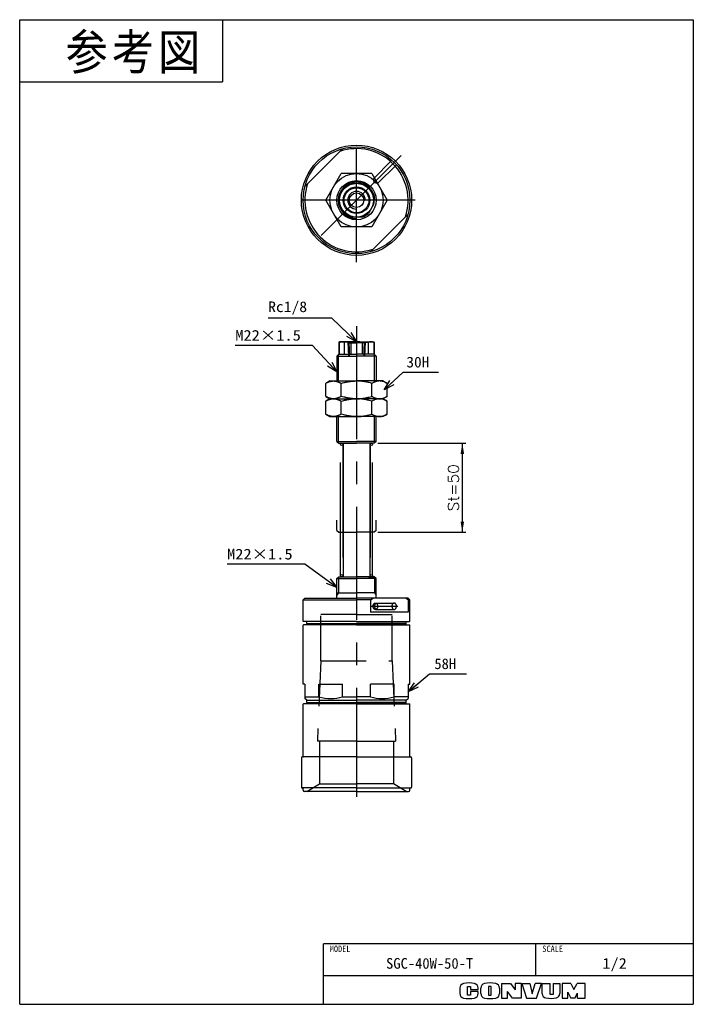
# Model space of a CAD drawing. Extents: x 0 to 189, y 0 to 277.
import ezdxf

# ---------------------------------------------------------------- set-up
doc = ezdxf.new("R2010")
doc.units = 0
for name, pattern in [('CENTER', [50.8, 31.75, -6.35, 6.35, -6.35]), ('DASHED', [19.05, 12.7, -6.35]), ('PHANTOM', [63.5, 31.75, -6.35, 6.35, -6.35, 6.35, -6.35])]:
    doc.linetypes.add(name, pattern=pattern)
doc.layers.get('0').update_dxf_attribs({"linetype": 'CONTINUOUS'})
doc.layers.get('DEFPOINTS').update_dxf_attribs({"linetype": 'CONTINUOUS'})
doc.styles.add('MX_DIMTXSTY_2', font='txt.sh', dxfattribs={"width": 1.05, "bigfont": 'extfont'})
doc.styles.add('MX_NOTE_STANDARD', font='txt.sh', dxfattribs={"bigfont": 'extfont'})
doc.dimstyles.new('MX_DIMSTYLE_参考図', dxfattribs={"dimtxt": 3, "dimasz": 2.5, "dimexe": 1, "dimexo": 1, "dimgap": 1, "dimtad": 1, "dimlfac": 2, "dimdsep": 46, "dimtxsty": 'MX_NOTE_STANDARD', "dimblk1": 'OPEN30', "dimblk2": 'OPEN30', "dimsah": 1, "dimcen": 2.5, "dimadec": 0, "dimazin": 0, "dimtfac": 1, "dimtmove": 0, "dimatfit": 3, "dimldrblk": 'OPEN30', "dimfxl": 1, "dimtzin": 0, "dimarcsym": 0})
doc.dimstyles.new('MXDIMSTYLE', dxfattribs={"dimtxt": 3, "dimasz": 2.5, "dimexe": 1, "dimexo": 1, "dimgap": 1, "dimtad": 1, "dimdsep": 46, "dimtxsty": 'MX_NOTE_STANDARD', "dimblk1": 'OPEN30', "dimblk2": 'OPEN30', "dimsah": 1, "dimcen": 2.5, "dimadec": 0, "dimazin": 0, "dimtfac": 1, "dimtmove": 0, "dimatfit": 3, "dimldrblk": 'OPEN30', "dimfxl": 1, "dimtzin": 0, "dimarcsym": 0})

# ---------------------------------------------------------------- blocks, each defined once
blk = doc.blocks.new('*D1')
at = {"color": 22, "linetype": 'CONTINUOUS'}
for p, q in [((100.678667, 157.624973), (125.424213, 157.624973)), ((124.424213, 157.624973), (124.424213, 132.624973)), ((100.678667, 132.624973), (125.424213, 132.624973))]:
    blk.add_line(p, q, dxfattribs=at)
for points in [[(123.924212, 154.624973), (124.924214, 154.624973), (124.424213, 157.624973)], [(124.924214, 135.624973), (123.924212, 135.624973), (124.424213, 132.624973)]]:
    blk.add_solid(points, dxfattribs=at)
at = {"layer": 'DEFPOINTS', "color": 0, "linetype": 'CONTINUOUS'}
for p in [(99.678667, 157.624973), (99.678667, 132.624973), (124.424213, 132.624973)]:
    blk.add_point(p, dxfattribs=at)
at = {"color": 22, "linetype": 'CONTINUOUS', "insert": (121.924213, 145.124973), "char_height": 3, "attachment_point": 5, "rotation": 90, "style": 'MX_DIMTXSTY_2'}
blk.add_mtext('\\A1;St=50', dxfattribs=at)
blk = doc.blocks.new('_OPEN30')
at = {"color": 0, "linetype": 'ByBlock', "lineweight": -2}
for p, q in [((-1, 0.267949), (0, 0)), ((0, 0), (-1, -0.267949)), ((0, 0), (-1, 0))]:
    blk.add_line(p, q, dxfattribs=at)

msp = doc.modelspace()

# ---------------------------------------------------------------- linework, layer by layer
at = {"color": 150, "linetype": 'CONTINUOUS'}
for p, q in [((0, 0), (0, 276.625)), ((0, 276.625), (189.3573, 276.625)), ((57, 276.625), (57, 259.125)), ((189.3573, 276.625), (189.3573, 0)), ((0, 259.125), (57, 259.125)), ((0, 0), (189.3573, 0))]:
    msp.add_line(p, q, dxfattribs=at)
at = {"color": 7, "linetype": 'CENTER'}
for p, q in [((94.6787, 208.5076), (94.6787, 243.3965)), ((107.2407, 238.4633), (82.7533, 213.9759)), ((111.1787, 225.9012), (78.1787, 225.9012)), ((94.6787, 190.5558), (94.6787, 58.3271)), ((98.8519, 111.825), (106.2963, 111.825))]:
    msp.add_line(p, q, dxfattribs=at)
at = {"color": 254, "linetype": 'CONTINUOUS'}
for p, q in [((90.7778, 240.3851), (80.1948, 229.8021)), ((86.0184, 225.9012), (90.3485, 233.4012)), ((99.0088, 233.4012), (90.3485, 233.4012)), ((99.0088, 233.4012), (103.3389, 225.9012)), ((89.7844, 226.9242), (91.3457, 229.6283)), ((93.1174, 230.6512), (96.2399, 230.6512)), ((98.0117, 229.6283), (99.5729, 226.9242)), ((90.3485, 218.4012), (86.0184, 225.9012)), ((91.3457, 222.1742), (89.7844, 224.8783)), ((99.5729, 224.8783), (98.0117, 222.1742)), ((103.3389, 225.9012), (99.0088, 218.4012)), ((109.1626, 222.0004), (98.5796, 211.4173)), ((96.2399, 221.1512), (93.1174, 221.1512)), ((99.0088, 218.4012), (90.3485, 218.4012)), ((89.9287, 186.125), (89.6787, 185.9806)), ((89.6787, 185.9806), (89.6787, 182.625)), ((89.7844, 185.9806), (89.6787, 185.9806)), ((89.7844, 185.9806), (89.7844, 182.625)), ((90.565, 186.125), (89.9287, 186.125)), ((94.6787, 186.125), (90.565, 186.125)), ((91.3457, 182.625), (91.3457, 185.9806)), ((93.1174, 185.9806), (91.3457, 185.9806)), ((93.1174, 185.9806), (93.1174, 182.625)), ((94.6787, 186.125), (98.7923, 186.125)), ((96.2399, 185.9806), (98.0117, 185.9806)), ((96.2399, 185.9806), (96.2399, 182.625)), ((98.0117, 182.625), (98.0117, 185.9806)), ((98.7923, 186.125), (99.4287, 186.125)), ((99.4287, 186.125), (99.6787, 185.9806)), ((99.5729, 185.9806), (99.6787, 185.9806)), ((99.5729, 185.9806), (99.5729, 182.625)), ((99.6787, 185.9806), (99.6787, 182.625)), ((89.1787, 182.125), (89.6787, 182.625)), ((89.6787, 182.625), (89.7844, 182.625)), ((89.6787, 182.625), (94.6787, 182.625)), ((89.7844, 182.625), (91.3457, 182.625)), ((90.4287, 182.625), (90.9787, 182.625)), ((91.3457, 182.625), (93.1174, 182.625)), ((93.1174, 182.625), (94.6787, 182.625)), ((96.2399, 182.625), (94.6787, 182.625)), ((99.6787, 182.625), (94.6787, 182.625)), ((98.0117, 182.625), (96.2399, 182.625)), ((99.5729, 182.625), (98.0117, 182.625)), ((98.9287, 182.625), (98.3787, 182.625)), ((99.6787, 182.625), (99.5729, 182.625)), ((100.1787, 182.125), (99.6787, 182.625)), ((89.1787, 182.125), (94.6787, 182.125)), ((89.1787, 182.125), (89.1787, 175.125)), ((100.1787, 182.125), (94.6787, 182.125)), ((100.1787, 182.125), (100.1787, 175.125)), ((87.1787, 175.125), (86.0184, 174.4551)), ((86.0184, 170.7948), (86.0184, 174.4551)), ((87.1787, 175.125), (88.1835, 175.125)), ((87.1787, 175.125), (89.3347, 175.125)), ((88.1835, 175.125), (94.6787, 175.125)), ((90.3485, 170.7948), (90.3485, 174.4551)), ((101.1739, 175.125), (94.6787, 175.125)), ((99.0088, 170.7948), (99.0088, 174.4551)), ((102.1787, 175.125), (100.0227, 175.125)), ((102.1787, 175.125), (101.1739, 175.125)), ((102.1787, 175.125), (103.3389, 174.4551)), ((103.3389, 170.7948), (103.3389, 174.4551)), ((86.0184, 170.7948), (87.1787, 170.125)), ((87.1787, 170.125), (86.0184, 169.4551)), ((86.0184, 165.7948), (86.0184, 169.4551)), ((87.1787, 170.125), (88.1835, 170.125)), ((87.1787, 170.125), (88.1835, 170.125)), ((87.1787, 170.125), (89.3347, 170.125)), ((87.1787, 170.125), (89.3347, 170.125)), ((87.1787, 170.125), (94.6787, 170.125)), ((88.1835, 170.125), (94.6787, 170.125)), ((88.1835, 170.125), (94.6787, 170.125)), ((90.3485, 165.7948), (90.3485, 169.4551)), ((102.1787, 170.125), (94.6787, 170.125)), ((101.1739, 170.125), (94.6787, 170.125)), ((101.1739, 170.125), (94.6787, 170.125)), ((99.0088, 165.7948), (99.0088, 169.4551)), ((102.1787, 170.125), (100.0227, 170.125)), ((102.1787, 170.125), (100.0227, 170.125)), ((102.1787, 170.125), (101.1739, 170.125)), ((102.1787, 170.125), (101.1739, 170.125)), ((103.3389, 170.7948), (102.1787, 170.125)), ((102.1787, 170.125), (103.3389, 169.4551)), ((103.3389, 165.7948), (103.3389, 169.4551)), ((86.0184, 165.7948), (87.1787, 165.125)), ((87.1787, 165.125), (88.1835, 165.125)), ((87.1787, 165.125), (89.3347, 165.125)), ((88.1835, 165.125), (94.6787, 165.125)), ((89.1787, 158.125), (89.1787, 165.125)), ((101.1739, 165.125), (94.6787, 165.125)), ((102.1787, 165.125), (100.0227, 165.125)), ((100.1787, 158.125), (100.1787, 165.125)), ((102.1787, 165.125), (101.1739, 165.125)), ((103.3389, 165.7948), (102.1787, 165.125)), ((89.1787, 158.125), (89.6787, 157.625)), ((89.1787, 158.125), (94.6787, 158.125)), ((100.1787, 158.125), (94.6787, 158.125)), ((100.1787, 158.125), (99.6787, 157.625)), ((89.6787, 157.625), (94.6787, 157.625)), ((90.4287, 157.625), (90.9287, 157.625)), ((90.9287, 157.625), (90.9287, 139.0911)), ((99.6787, 157.625), (94.6787, 157.625)), ((98.4287, 157.625), (98.4287, 139.0911)), ((98.9287, 157.625), (98.4287, 157.625)), ((90.9287, 139.0911), (90.9287, 120.125)), ((98.4287, 139.0911), (98.4287, 120.125)), ((89.1787, 119.625), (89.6787, 120.125)), ((89.1787, 119.625), (94.6787, 119.625)), ((89.1787, 114.125), (89.1787, 119.625)), ((89.6787, 120.125), (94.6787, 120.125)), ((89.6787, 120.125), (94.6787, 120.125)), ((99.6787, 120.125), (94.6787, 120.125)), ((99.6787, 120.125), (94.6787, 120.125)), ((100.1787, 119.625), (94.6787, 119.625)), ((98.0287, 120.125), (99.6787, 120.125)), ((98.0287, 120.125), (98.4287, 120.125)), ((99.6787, 120.125), (98.2787, 120.125)), ((99.6787, 120.125), (98.2787, 120.125)), ((100.1787, 119.625), (99.6787, 120.125)), ((100.1787, 114.125), (100.1787, 119.625)), ((80.1787, 114.125), (79.6787, 113.625)), ((79.6787, 107.675), (79.6787, 113.625)), ((79.6787, 113.625), (94.6787, 113.625)), ((80.1787, 114.125), (94.6787, 114.125)), ((89.1787, 115.625), (94.6787, 115.625)), ((100.1787, 115.625), (94.6787, 115.625)), ((109.1787, 114.125), (94.6787, 114.125)), ((98.5796, 113.625), (94.6787, 113.625)), ((98.5796, 113.625), (99.3296, 114.125)), ((98.5796, 113.625), (98.5796, 110.125)), ((109.1626, 113.625), (108.4125, 114.125)), ((109.1626, 113.625), (109.1626, 110.125)), ((109.6787, 113.625), (109.1626, 113.625)), ((109.1787, 114.125), (109.6787, 113.625)), ((109.6787, 107.675), (109.6787, 113.625)), ((109.1626, 110.125), (98.5796, 110.125)), ((79.6787, 107.675), (79.7787, 107.575)), ((79.7787, 106.575), (79.6787, 106.475)), ((79.6787, 89.925), (79.6787, 106.475)), ((94.6787, 107.575), (79.7787, 107.575)), ((94.6787, 106.575), (79.7787, 106.575)), ((80.6787, 107.575), (80.0287, 107.575)), ((80.6787, 106.9404), (80.6787, 107.575)), ((80.8787, 106.825), (80.6787, 106.9404)), ((80.6787, 106.9404), (94.6787, 106.9404)), ((80.8787, 106.825), (80.6787, 106.7095)), ((80.6787, 106.575), (80.6787, 106.7095)), ((80.6787, 106.7095), (94.6787, 106.7095)), ((80.8787, 106.825), (94.6787, 106.825)), ((94.6787, 107.575), (109.5787, 107.575)), ((108.6787, 106.9404), (94.6787, 106.9404)), ((108.4787, 106.825), (94.6787, 106.825)), ((108.6787, 106.7095), (94.6787, 106.7095)), ((94.6787, 106.575), (109.5787, 106.575)), ((108.4787, 106.825), (108.6787, 106.9404)), ((108.4787, 106.825), (108.6787, 106.7095)), ((108.6787, 107.575), (109.3287, 107.575)), ((108.6787, 106.9404), (108.6787, 107.575)), ((108.6787, 106.575), (108.6787, 106.7095)), ((109.6787, 107.675), (109.5787, 107.575)), ((109.5787, 106.575), (109.6787, 106.475)), ((109.6787, 89.925), (109.6787, 106.475)), ((80.1787, 89.925), (79.6787, 89.925)), ((80.1787, 89.925), (80.1787, 85.925)), ((84.1026, 89.925), (90.7547, 89.925)), ((84.1026, 86.425), (84.1026, 89.925)), ((90.7547, 86.425), (90.7547, 89.925)), ((98.6026, 86.425), (98.6026, 89.925)), ((105.2547, 89.925), (98.6026, 89.925)), ((105.2547, 86.425), (105.2547, 89.925)), ((109.1787, 89.925), (109.1787, 85.925)), ((109.1787, 89.925), (109.6787, 89.925)), ((80.1787, 86.425), (84.1026, 86.425)), ((80.6787, 85.425), (80.1787, 85.925)), ((90.7547, 86.425), (94.6787, 86.425)), ((98.6026, 86.425), (94.6787, 86.425)), ((109.1787, 86.425), (105.2547, 86.425)), ((108.6787, 85.425), (109.1787, 85.925)), ((79.7787, 84.425), (79.6787, 84.325)), ((79.6787, 69.625), (79.6787, 84.325)), ((94.6787, 84.425), (79.7787, 84.425)), ((80.6787, 84.7904), (80.6787, 85.425)), ((80.6787, 85.425), (94.6787, 85.425)), ((80.8787, 84.675), (80.6787, 84.7904)), ((80.6787, 84.7904), (94.6787, 84.7904)), ((80.8787, 84.675), (80.6787, 84.5595)), ((80.6787, 84.425), (80.6787, 84.5595)), ((80.6787, 84.5595), (94.6787, 84.5595)), ((80.8787, 84.675), (94.6787, 84.675)), ((108.6787, 85.425), (94.6787, 85.425)), ((108.6787, 84.7904), (94.6787, 84.7904)), ((108.4787, 84.675), (94.6787, 84.675)), ((108.6787, 84.5595), (94.6787, 84.5595)), ((94.6787, 84.425), (109.5787, 84.425)), ((108.4787, 84.675), (108.6787, 84.7904)), ((108.4787, 84.675), (108.6787, 84.5595)), ((108.6787, 84.7904), (108.6787, 85.425)), ((108.6787, 84.425), (108.6787, 84.5595)), ((109.5787, 84.425), (109.6787, 84.325)), ((109.6787, 69.625), (109.6787, 84.325)), ((79.1787, 69.275), (79.1787, 61.025)), ((94.6787, 69.525), (79.4287, 69.525)), ((79.9287, 69.525), (79.7787, 69.525)), ((94.6787, 69.525), (109.9287, 69.525)), ((109.4287, 69.525), (109.5787, 69.525)), ((110.1787, 69.275), (110.1787, 61.025)), ((94.6787, 60.775), (79.4287, 60.775)), ((79.6787, 60.175), (79.6787, 60.675)), ((79.9287, 60.775), (79.7787, 60.775)), ((94.6787, 59.775), (80.0787, 59.775)), ((94.6787, 60.775), (109.9287, 60.775)), ((94.6787, 59.775), (109.2787, 59.775)), ((109.4287, 60.775), (109.5787, 60.775)), ((109.6787, 60.175), (109.6787, 60.675))]:
    msp.add_line(p, q, dxfattribs=at)
at = {"color": 7, "linetype": 'DASHED'}
for p, q in [((99.3456, 231.8409), (104.6298, 237.1251)), ((100.6184, 230.5681), (105.9026, 235.8523)), ((99.3456, 231.8409), (99.6145, 230.8371)), ((99.3456, 231.8409), (99.982, 231.2045)), ((100.6184, 230.5681), (99.6145, 230.8371)), ((100.6184, 230.5681), (99.982, 231.2045)), ((92.524, 185.8254), (92.1913, 186.125)), ((92.2083, 186.125), (92.418, 182.125)), ((92.524, 185.8254), (92.6287, 183.829)), ((92.524, 185.8254), (94.6787, 185.8254)), ((96.8333, 185.8254), (94.6787, 185.8254)), ((96.8333, 185.8254), (96.7287, 183.829)), ((96.8333, 185.8254), (97.166, 186.125)), ((97.149, 186.125), (96.9394, 182.125)), ((92.6287, 183.829), (92.6287, 182.125)), ((96.7287, 183.829), (96.7287, 182.125)), ((92.418, 182.125), (94.6787, 182.125)), ((99.982, 112.725), (99.6145, 111.825)), ((99.6145, 111.825), (99.982, 110.925)), ((99.982, 112.725), (105.2853, 112.725)), ((99.982, 110.925), (105.2853, 110.925)), ((94.6787, 109.525), (84.6787, 109.525)), ((84.6787, 96.475), (84.6787, 109.525)), ((94.6787, 109.525), (104.6787, 109.525)), ((104.6787, 96.475), (104.6787, 109.525)), ((84.6787, 96.475), (83.684, 73.925)), ((84.6787, 96.475), (104.6787, 96.475)), ((104.6787, 96.475), (105.6734, 73.925)), ((94.6787, 73.925), (83.684, 73.925)), ((84.3037, 73.925), (84.3037, 61.925)), ((94.6787, 73.925), (105.6734, 73.925)), ((105.0537, 73.925), (105.0537, 61.925)), ((80.6787, 59.775), (84.3037, 61.925)), ((84.3037, 61.925), (94.6787, 61.925)), ((105.0537, 61.925), (94.6787, 61.925)), ((108.6787, 59.775), (105.0537, 61.925))]:
    msp.add_line(p, q, dxfattribs=at)
at = {"color": 7, "linetype": 'CONTINUOUS'}
for p, q in [((89.5787, 175.125), (89.5787, 182.525)), ((99.7787, 175.125), (99.7787, 182.525)), ((89.5787, 157.725), (89.5787, 165.125)), ((99.7787, 157.725), (99.7787, 165.125)), ((89.5847, 120.031), (89.5847, 115.625)), ((99.7727, 120.031), (99.7727, 115.625)), ((89.5847, 115.625), (89.1787, 114.9218)), ((99.7727, 115.625), (100.1787, 114.9218))]:
    msp.add_line(p, q, dxfattribs=at)
at = {"color": 7, "linetype": 'PHANTOM'}
for p, q in [((90.2037, 120.425), (90.2037, 157.325)), ((90.8037, 157.325), (90.8037, 120.425)), ((98.5537, 157.325), (98.5537, 120.425)), ((99.1537, 120.425), (99.1537, 157.325)), ((89.1787, 133.125), (89.1787, 136.0484)), ((100.1787, 133.125), (100.1787, 136.0484)), ((89.1787, 133.125), (89.6787, 132.625)), ((100.1787, 133.125), (99.6787, 132.625)), ((89.6787, 132.625), (94.6787, 132.625)), ((99.6787, 132.625), (94.6787, 132.625)), ((84.1026, 89.925), (90.7547, 89.925)), ((105.2547, 89.925), (98.6026, 89.925))]:
    msp.add_line(p, q, dxfattribs=at)
at = {"color": 255, "linetype": 'CONTINUOUS'}
for p, q in [((189.3573, 17), (85.3573, 17)), ((85.3573, 0), (85.3573, 17)), ((145.1063, 8), (145.1063, 17)), ((189.3573, 8), (85.3573, 8))]:
    msp.add_line(p, q, dxfattribs=at)
at = {"color": 220, "linetype": 'CONTINUOUS'}
for p, q in [((135.4573, 5.8919), (135.4573, 1.7119)), ((135.4573, 5.8919), (137.9573, 5.8919)), ((137.9573, 5.8919), (139.2573, 4.0806)), ((140.9573, 5.8919), (139.2573, 5.8919)), ((139.2573, 5.8919), (139.2573, 4.0806)), ((140.9573, 5.8919), (140.9573, 1.7119)), ((141.1373, 5.8919), (142.5073, 1.7119)), ((141.1373, 5.8919), (143.3873, 5.8919)), ((143.3873, 5.8919), (144.0573, 2.9119)), ((144.0573, 2.9119), (144.8573, 5.8919)), ((146.6573, 5.8919), (144.8573, 5.8919)), ((145.2573, 1.7119), (146.6573, 5.8919)), ((146.9073, 2.963), (146.9073, 5.8919)), ((146.9073, 5.8919), (149.1573, 5.8919)), ((149.1573, 2.7119), (149.1573, 5.8919)), ((149.9373, 5.8919), (151.8073, 5.8919)), ((149.9373, 5.8919), (149.9373, 2.7119)), ((151.8073, 5.8919), (151.8073, 3.0119)), ((152.4873, 5.8919), (152.4873, 1.7119)), ((154.9573, 5.8919), (152.4873, 5.8919)), ((154.9573, 5.8919), (155.7773, 4.1919)), ((155.7773, 4.1919), (156.7173, 5.8919)), ((158.9573, 5.8919), (156.7173, 5.8919)), ((158.9573, 1.7119), (158.9573, 5.8919)), ((123.7573, 4.5846), (123.7573, 3.0193)), ((125.9073, 5.0419), (126.7573, 5.0419)), ((125.9073, 2.5919), (125.9073, 5.0419)), ((126.7573, 5.0419), (126.7573, 4.1619)), ((126.7573, 4.1619), (128.8573, 4.1619)), ((128.8573, 3.5919), (126.7573, 3.5919)), ((126.7573, 3.5919), (126.7573, 2.5919)), ((128.8573, 4.1619), (128.8573, 4.5846)), ((128.8573, 3.0193), (128.8573, 3.5919)), ((129.6073, 3.033), (129.6073, 4.5709)), ((132.5573, 5.0419), (131.8073, 5.0419)), ((131.8073, 5.0419), (131.8073, 2.5919)), ((132.5573, 2.5919), (132.5573, 5.0419)), ((134.8373, 4.5709), (134.8373, 3.033)), ((138.5373, 1.7119), (137.1373, 3.6119)), ((137.1373, 1.7119), (137.1373, 3.6119)), ((154.0473, 3.3665), (154.9573, 1.7119)), ((154.0473, 1.7119), (154.0473, 3.3665)), ((156.0573, 1.7119), (156.8073, 3.1619)), ((156.8073, 1.7119), (156.8073, 3.1619)), ((126.7573, 2.5919), (125.9073, 2.5919)), ((131.8073, 2.5919), (132.5573, 2.5919)), ((135.4573, 1.7119), (137.1373, 1.7119)), ((140.9573, 1.7119), (138.5373, 1.7119)), ((142.5073, 1.7119), (145.2573, 1.7119)), ((149.9373, 2.7119), (149.1573, 2.7119)), ((152.4873, 1.7119), (154.0773, 1.7119)), ((156.0573, 1.7119), (154.9573, 1.7119)), ((156.8073, 1.7119), (158.9573, 1.7119))]:
    msp.add_line(p, q, dxfattribs=at)
at = {"color": 254, "linetype": 'CONTINUOUS'}
for centre, radius in [((94.6787, 225.9012), 15.5), ((94.6787, 225.9012), 15), ((94.6787, 225.9012), 7.5), ((94.6787, 225.9012), 5.5), ((94.6787, 225.9012), 4.75), ((94.6787, 225.9012), 3.75), ((94.6787, 225.9012), 3.5), ((94.6787, 225.9012), 2.05), ((90.5037, 157.325), 0.3), ((98.8537, 157.325), 0.3), ((90.5037, 120.425), 0.3), ((90.5037, 120.425), 0.3), ((98.8537, 120.425), 0.3), ((98.8537, 120.425), 0.3)]:
    msp.add_circle(centre, radius, dxfattribs=at)
for centre, radius, start, end in [((94.6787, 225.9012), 14.5, 341.291555, 108.708445), ((94.6787, 225.9012), 14.5, 161.291555, 288.708445), ((94.6787, 225.9012), 5, 108.194872, 131.805128), ((94.6787, 225.9012), 5, 48.194872, 71.805128), ((94.6787, 225.9012), 5, 168.194872, 191.805128), ((94.6787, 225.9012), 5, 348.194872, 11.805128), ((94.6787, 225.9012), 5, 228.194872, 251.805128), ((94.6787, 225.9012), 5, 288.194872, 311.805128), ((87.4287, 97.2375), 11.3125, 252.901576, 287.098424), ((101.9287, 97.2375), 11.3125, 252.901576, 287.098424), ((79.4287, 69.275), 0.25, 90, 180), ((79.7787, 69.625), 0.1, 180, 270), ((109.5787, 69.625), 0.1, 270, 0), ((109.9287, 69.275), 0.25, 0, 90), ((79.4287, 61.025), 0.25, 180, 270), ((109.9287, 61.025), 0.25, 270, 0), ((79.7787, 60.675), 0.1, 90, 180), ((80.0787, 60.175), 0.4, 180, 270), ((109.2787, 60.175), 0.4, 270, 0), ((109.5787, 60.675), 0.1, 0, 90)]:
    msp.add_arc(centre, radius, start, end, dxfattribs=at)
at = {"color": 7, "linetype": 'CONTINUOUS'}
for radius in [5.125, 2.4703]:
    msp.add_arc((94.6787, 225.9012), radius, 0, 270, dxfattribs=at)
at = {"color": 220, "linetype": 'CONTINUOUS'}
for centre, radius, start, end in [((125.0573, 4.5846), 1.3, 101.631293, 180), ((126.3073, -1.4881), 7.5, 78.368707, 101.631293), ((127.5573, 4.5846), 1.3, 0, 78.368707), ((130.9073, 4.5709), 1.3, 102.245257, 180), ((132.2223, -1.4881), 7.5, 77.754743, 102.245257), ((133.5373, 4.5709), 1.3, 0, 77.754743), ((125.0573, 3.0193), 1.3, 180, 258.368707), ((127.5573, 3.0193), 1.3, 281.631293, 0), ((130.9073, 3.033), 1.3, 180, 257.754743), ((133.5373, 3.033), 1.3, 282.245257, 0), ((148.1073, 2.963), 1.2, 180, 259.765703), ((150.6073, 3.0119), 1.2, 282.475783, 0), ((126.3073, 9.0919), 7.5, 258.368707, 281.631293), ((132.2223, 9.0919), 7.5, 257.754743, 282.245257), ((149.2356, 9.2119), 7.55, 259.765703, 282.475783)]:
    msp.add_arc(centre, radius, start, end, dxfattribs=at)
at = {"color": 7, "linetype": 'DASHED'}
msp.add_ellipse((99.982, 111.825), major_axis=(0, 0.9), ratio=0.707107, dxfattribs=at)
for major_axis, ratio, end_param in [((0, 0.9), 0.728339, 3.1415928), ((0, -0.9), 0.685874, 3.14159265)]:
    msp.add_ellipse((105.2853, 111.825), major_axis=major_axis, ratio=ratio, start_param=0, end_param=end_param, dxfattribs=at)
at = {"color": 254, "linetype": 'CONTINUOUS'}
for points, start_tangent, end_tangent in [([(89.7844, 185.9806), (89.9773, 186.0422), (90.1716, 186.0876), (90.3679, 186.1155), (90.565, 186.125)], (0.93962037, 0.34221858), (0.99999913, 0.00131797)), ([(90.565, 186.125), (90.7087, 186.12), (90.8524, 186.105), (91.1398, 186.0458), (91.3457, 185.9806)], (0.99999986, -0.00052155), (0.93926653, -0.34318857)), ([(93.1174, 185.9806), (93.4557, 186.0355), (93.7591, 186.0741), (94.064, 186.1021), (94.3709, 186.1192), (94.6787, 186.125)], (0.98399362, 0.17820372), (0.99999999, 0.00016733)), ([(96.2399, 185.9806), (95.9016, 186.0355), (95.5982, 186.0741), (95.2933, 186.1021), (94.9864, 186.1192), (94.6787, 186.125)], (-0.98399362, 0.17820372), (-0.99999999, 0.00016733)), ([(98.7923, 186.125), (98.6486, 186.12), (98.5049, 186.105), (98.2175, 186.0458), (98.0117, 185.9806)], (-0.99999986, -0.00052155), (-0.93926653, -0.34318857)), ([(99.5729, 185.9806), (99.3801, 186.0422), (99.1857, 186.0876), (98.9894, 186.1155), (98.7923, 186.125)], (-0.93962037, 0.34221858), (-0.99999913, 0.00131797)), ([(86.0184, 174.4551), (86.2804, 174.5993), (86.5443, 174.7294), (86.8108, 174.844), (87.0791, 174.9411), (87.3527, 175.02), (87.6277, 175.0777), (87.9053, 175.1131), (88.1835, 175.125)], (0.86489484, 0.5019531), (0.99999936, 0.00113208)), ([(88.1835, 175.125), (88.3375, 175.1213), (88.5898, 175.0996), (88.8415, 175.0588), (89.0936, 174.9993), (89.3446, 174.9222), (89.5976, 174.8273), (89.849, 174.7171), (90.0996, 174.5925), (90.3485, 174.4551)], (0.99999997, -0.00023091), (0.86500821, -0.50175771)), ([(90.3485, 174.4551), (91.1455, 174.6685), (91.5479, 174.7628), (91.9523, 174.8478), (92.3616, 174.923), (92.7727, 174.9873), (93.1868, 175.0401), (93.6022, 175.0806), (94.1395, 175.1138), (94.6787, 175.125)], (0.9603183, 0.27890637), (0.99999997, 0.00022774)), ([(99.0088, 174.4551), (98.2119, 174.6685), (97.8095, 174.7628), (97.405, 174.8478), (96.9958, 174.923), (96.5846, 174.9873), (96.1706, 175.0401), (95.7551, 175.0806), (95.2178, 175.1138), (94.6787, 175.125)], (-0.9603183, 0.27890637), (-0.99999997, 0.00022774)), ([(101.1739, 175.125), (101.0199, 175.1213), (100.7676, 175.0996), (100.5159, 175.0588), (100.2637, 174.9993), (100.0127, 174.9222), (99.7598, 174.8273), (99.5083, 174.7171), (99.2577, 174.5925), (99.0088, 174.4551)], (-0.99999997, -0.00023091), (-0.86500821, -0.50175771)), ([(103.3389, 174.4551), (103.0769, 174.5993), (102.8131, 174.7294), (102.5465, 174.844), (102.2782, 174.9411), (102.0046, 175.02), (101.7297, 175.0777), (101.452, 175.1131), (101.1739, 175.125)], (-0.86489484, 0.5019531), (-0.99999936, 0.00113208)), ([(88.1835, 170.125), (88.0295, 170.1286), (87.7772, 170.1503), (87.5255, 170.1911), (87.2733, 170.2507), (87.0224, 170.3278), (86.7694, 170.4226), (86.518, 170.5328), (86.2674, 170.6575), (86.0184, 170.7948)], (-0.99999997, 0.00023091), (-0.86500821, 0.50175771)), ([(86.0184, 169.4551), (86.2804, 169.5993), (86.5443, 169.7294), (86.8108, 169.844), (87.0791, 169.9411), (87.3527, 170.02), (87.6277, 170.0777), (87.9053, 170.1131), (88.1835, 170.125)], (0.86489484, 0.5019531), (0.99999936, 0.00113208)), ([(90.3485, 170.7948), (90.0865, 170.6506), (89.8227, 170.5206), (89.5561, 170.4059), (89.2878, 170.3088), (89.0142, 170.23), (88.7393, 170.1723), (88.4616, 170.1369), (88.1835, 170.125)], (-0.86489484, -0.5019531), (-0.99999936, -0.00113208)), ([(88.1835, 170.125), (88.3375, 170.1213), (88.5898, 170.0996), (88.8415, 170.0588), (89.0936, 169.9993), (89.3446, 169.9222), (89.5976, 169.8273), (89.849, 169.7171), (90.0996, 169.5925), (90.3485, 169.4551)], (0.99999997, -0.00023091), (0.86500821, -0.50175771)), ([(94.6787, 170.125), (94.1391, 170.1362), (93.5995, 170.1696), (93.1898, 170.2095), (92.7814, 170.2614), (92.3734, 170.3249), (91.9672, 170.3993), (91.5597, 170.4845), (91.1544, 170.5792), (90.3485, 170.7948)], (-0.99999997, 0.00022893), (-0.96030867, 0.27893952)), ([(90.3485, 169.4551), (91.1455, 169.6685), (91.5479, 169.7628), (91.9523, 169.8478), (92.3616, 169.923), (92.7727, 169.9873), (93.1868, 170.0401), (93.6022, 170.0806), (94.1395, 170.1138), (94.6787, 170.125)], (0.9603183, 0.27890637), (0.99999997, 0.00022774)), ([(94.6787, 170.125), (95.2183, 170.1362), (95.7579, 170.1696), (96.1675, 170.2095), (96.5759, 170.2614), (96.9839, 170.3249), (97.3901, 170.3993), (97.7976, 170.4845), (98.203, 170.5792), (99.0088, 170.7948)], (0.99999997, 0.00022893), (0.96030867, 0.27893952)), ([(99.0088, 169.4551), (98.2119, 169.6685), (97.8095, 169.7628), (97.405, 169.8478), (96.9958, 169.923), (96.5846, 169.9873), (96.1706, 170.0401), (95.7551, 170.0806), (95.2178, 170.1138), (94.6787, 170.125)], (-0.9603183, 0.27890637), (-0.99999997, 0.00022774)), ([(99.0088, 170.7948), (99.2708, 170.6506), (99.5346, 170.5206), (99.8012, 170.4059), (100.0695, 170.3088), (100.3431, 170.23), (100.6181, 170.1723), (100.8957, 170.1369), (101.1739, 170.125)], (0.86489484, -0.5019531), (0.99999936, -0.00113208)), ([(101.1739, 170.125), (101.0199, 170.1213), (100.7676, 170.0996), (100.5159, 170.0588), (100.2637, 169.9993), (100.0127, 169.9222), (99.7598, 169.8273), (99.5083, 169.7171), (99.2577, 169.5925), (99.0088, 169.4551)], (-0.99999997, -0.00023091), (-0.86500821, -0.50175771)), ([(101.1739, 170.125), (101.3279, 170.1286), (101.5801, 170.1503), (101.8319, 170.1911), (102.084, 170.2507), (102.335, 170.3278), (102.588, 170.4226), (102.8394, 170.5328), (103.09, 170.6575), (103.3389, 170.7948)], (0.99999997, 0.00023091), (0.86500821, 0.50175771)), ([(103.3389, 169.4551), (103.0769, 169.5993), (102.8131, 169.7294), (102.5465, 169.844), (102.2782, 169.9411), (102.0046, 170.02), (101.7297, 170.0777), (101.452, 170.1131), (101.1739, 170.125)], (-0.86489484, 0.5019531), (-0.99999936, 0.00113208)), ([(88.1835, 165.125), (88.0295, 165.1286), (87.7772, 165.1503), (87.5255, 165.1911), (87.2733, 165.2507), (87.0224, 165.3278), (86.7694, 165.4226), (86.518, 165.5328), (86.2674, 165.6575), (86.0184, 165.7948)], (-0.99999997, 0.00023091), (-0.86500821, 0.50175771)), ([(90.3485, 165.7948), (90.0865, 165.6506), (89.8227, 165.5206), (89.5561, 165.4059), (89.2878, 165.3088), (89.0142, 165.23), (88.7393, 165.1723), (88.4616, 165.1369), (88.1835, 165.125)], (-0.86489484, -0.5019531), (-0.99999936, -0.00113208)), ([(94.6787, 165.125), (94.1391, 165.1362), (93.5995, 165.1696), (93.1898, 165.2095), (92.7814, 165.2614), (92.3734, 165.3249), (91.9672, 165.3993), (91.5597, 165.4845), (91.1544, 165.5792), (90.3485, 165.7948)], (-0.99999997, 0.00022893), (-0.96030867, 0.27893952)), ([(94.6787, 165.125), (95.2183, 165.1362), (95.7579, 165.1696), (96.1675, 165.2095), (96.5759, 165.2614), (96.9839, 165.3249), (97.3901, 165.3993), (97.7976, 165.4845), (98.203, 165.5792), (99.0088, 165.7948)], (0.99999997, 0.00022893), (0.96030867, 0.27893952)), ([(99.0088, 165.7948), (99.2708, 165.6506), (99.5346, 165.5206), (99.8012, 165.4059), (100.0695, 165.3088), (100.3431, 165.23), (100.6181, 165.1723), (100.8957, 165.1369), (101.1739, 165.125)], (0.86489484, -0.5019531), (0.99999936, -0.00113208)), ([(101.1739, 165.125), (101.3279, 165.1286), (101.5801, 165.1503), (101.8319, 165.1911), (102.084, 165.2507), (102.335, 165.3278), (102.588, 165.4226), (102.8394, 165.5328), (103.09, 165.6575), (103.3389, 165.7948)], (0.99999997, 0.00023091), (0.86500821, 0.50175771))]:
    msp.add_spline(points, degree=3, dxfattribs=dict(at, start_tangent=start_tangent, end_tangent=end_tangent))

# ---------------------------------------------------------------- texts
at = {"color": 255, "linetype": 'CONTINUOUS', "insert": (12.8935, 272.5523), "char_height": 10, "attachment_point": 1, "line_spacing_factor": 0.72}
msp.add_mtext('\\T1.095445;\\W0.912871;\\A1;参考図', dxfattribs=at)
at = {"color": 7, "linetype": 'CONTINUOUS', "char_height": 3, "attachment_point": 4, "line_spacing_factor": 0.72}
for s, insert in [('\\W1.071429;\\A1;Rc1/8', (69.8561, 195.6094)), ('\\W1.129032;\\A1;M22×1.5', (60.6053, 187.9287)), ('\\W1.058824;\\A1;30H', (108.6854, 180.405)), ('\\W1.129032;\\A1;M22×1.5', (58.2952, 126.4588)), ('\\A1;58H', (116.5665, 95.6562))]:
    msp.add_mtext(s, dxfattribs=dict(at, insert=insert))
at = {"color": 140, "linetype": 'CONTINUOUS', "attachment_point": 2}
for s, insert, char_height, line_spacing_factor in [('\\W0.944444;\\A1;MODEL', (90.0699, 16.4954), 1.8, 0.6), ('\\W0.944444;\\A1;SCALE', (149.8189, 16.4954), 1.8, 0.6), ('\\A1;SGC-40W-50-T', (115.2318, 13), 3, 0.72), ('\\W1.125000;\\A1;1/2', (167.2318, 13), 3, 0.72)]:
    msp.add_mtext(s, dxfattribs=dict(at, insert=insert, char_height=char_height, line_spacing_factor=line_spacing_factor))

# ---------------------------------------------------------------- dimensions: what is measured, and where the dimension line sits
at = {"color": 22, "linetype": 'CONTINUOUS'}
dim = msp.add_linear_dim(base=(124.4242, 132.625), p1=(99.6787, 157.625), p2=(99.6787, 132.625), angle=90, text='\\A1;St=<>', dimstyle='MX_DIMSTYLE_参考図', override={"dimasz": 3, "dimtxsty": 'MX_DIMTXSTY_2', "dimtzin": 8}, dxfattribs=at)
dim.commit()
dim.dimension.update_dxf_attribs({"geometry": '*D1', "text_midpoint": (124.4242, 145.125), "dimtype": 128})

# ---------------------------------------------------------------- leaders
at = {"color": 7, "linetype": 'CONTINUOUS'}
for points in [[(94.6787, 186.125), (87.7742, 192.8094), (69.8561, 192.8094)], [(89.1787, 177.6452), (82.3107, 185.1287), (60.6053, 185.1287)], [(102.4237, 172.6154), (107.7617, 177.605), (117.6854, 177.605)], [(89.1787, 117.0702), (80.1693, 123.6588), (58.2952, 123.6588)], [(109.1787, 87.7975), (115.2036, 92.8562), (125.5665, 92.8562)]]:
    msp.add_leader(points, dimstyle='MXDIMSTYLE', override={"dimasz": 3}, dxfattribs=at)

doc.saveas('drawing.dxf')
